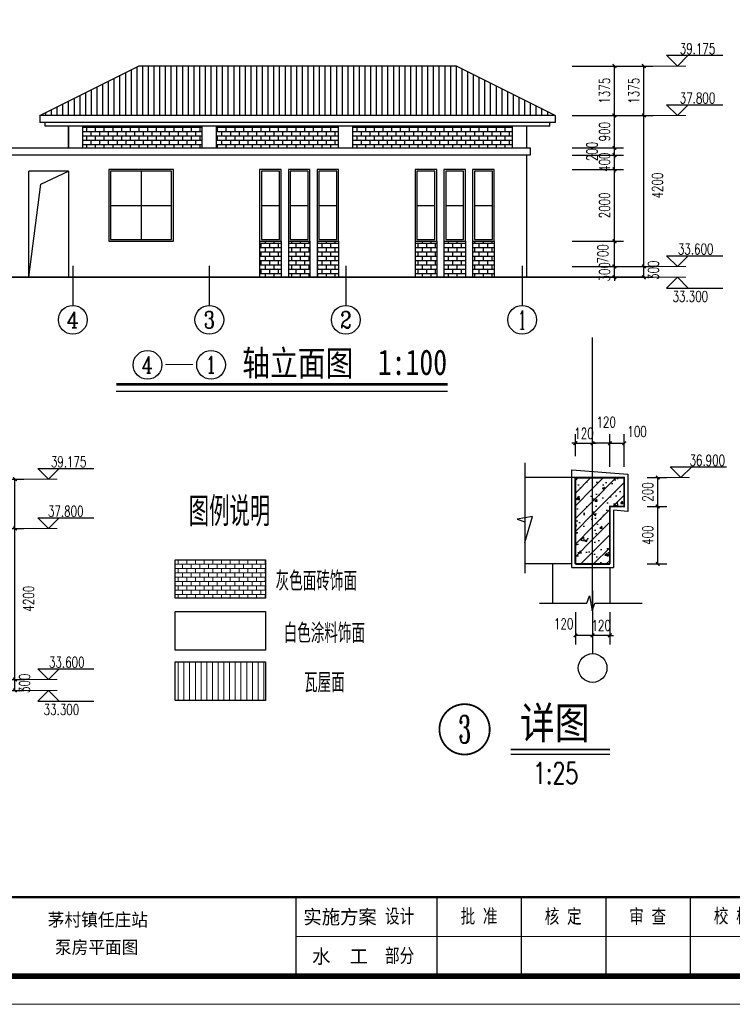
# Model space of a CAD drawing. Extents: x -520262 to -388550, y -168471 to -121901.
# Tile 11 of 14: x -425249 to -405411, y -168471 to -141084. Entities that reach past the tile are written whole.
import ezdxf
from ezdxf.enums import TextEntityAlignment as Align

# ---------------------------------------------------------------- set-up
doc = ezdxf.new("R2010")
doc.units = 0
doc.header["$LTSCALE"] = 2000
doc.header["$MEASUREMENT"] = 0
for name, color, linetype in [('AXIS', 3, 'Continuous'), ('AXIS_TEXT', 7, 'Continuous'), ('DIM_ELEV', 3, 'Continuous'), ('DIM_IDEN', 3, 'Continuous'), ('DIM_SYMB', 3, 'Continuous'), ('DOTE', 1, 'Continuous'), ('PUB_DIM', 3, 'Continuous'), ('PUB_HATCH', 255, 'Continuous'), ('PUB_TEXT', 7, 'Continuous'), ('PUB_TITLE', 4, 'Continuous'), ('TQTC', 3, 'Continuous')]:
    doc.layers.add(name, color=color, linetype=linetype)
doc.styles.add('_TCH_AXIS', font='COMPLEX', dxfattribs={"bigfont": 'GBCBIG'})
doc.styles.add('_TCH_DIM', font='SIMPLEX', dxfattribs={"bigfont": 'GBCBIG'})
doc.styles.add('_TCH_DIM_T3', font='SIMPLEX', dxfattribs={"width": 0.705882, "bigfont": 'GBCBIG'})
doc.styles.add('_TCH_LABEL', font='COMPLEX', dxfattribs={"bigfont": 'GBCBIG'})
doc.styles.add('SM', font='gbenor.shx', dxfattribs={"width": 0.7, "bigfont": 'hztxt.shx'})
doc.styles.add('ST', font='txt', dxfattribs={"height": 350})
doc.styles.add('图框', font='txt', dxfattribs={"width": 0.8, "height": 4})
doc.styles.add('宋体', font='txt', dxfattribs={"width": 0.8, "height": 3.5})
doc.dimstyles.new('_TCH_ARCH&&100', dxfattribs={"dimtxt": 297.5, "dimasz": 100, "dimexe": 250, "dimexo": 300, "dimgap": 126.25, "dimtad": 1, "dimdec": 0, "dimzin": 0, "dimdsep": 46, "dimtxsty": '_TCH_DIM_T3', "dimblk": 'ARCHTICK', "dimcen": 0.09, "dimclrt": 7, "dimazin": 2, "dimtfac": 1, "dimtdec": 0, "dimtix": 1, "dimtmove": 2, "dimatfit": 3, "dimfxl": 0, "dimtolj": 1, "dimtzin": 0, "dimarcsym": 0})
pattern_1 = [(0, (-975.82, -100523.17), (0, 121.3104), []), (90, (-975.82, -100523.17), (-121.3104, 121.3104), [121.3104, -121.3104])]
pattern_2 = [(0, (-975.82, -99623.17), (0, 121.3104), []), (90, (-975.82, -99623.17), (-121.3104, 121.3104), [121.3104, -121.3104])]
pattern_3 = [(45, (1959.82, -255.43), (-176.7767, 176.7767), []), (50, (1959.8, -255.43), (717.2602, -62.7521), [75, -825]), (355, (1959.8, -255.4), (-138.7513, 752.1921), [60, -660]), (100.4514, (2019.6, -260.66), (578.5094, 689.4395), [63.7402, -701.1421]), (46.1842, (1959.8, -55.4), (1067.241, -165.519), [112.5, -1237.5]), (96.6356, (2048.8, -69.2), (934.6627, 974.1179), [95.6103, -1051.713]), (351.1842, (1959.8, -55.4), (934.662, 974.1186), [90, -990]), (21, (2059.8, -105.43), (596.90705, -402.6189), [75, -825]), (326, (2059.8, -105.4), (243.3153, 725.15), [60, -660]), (71.4514, (2109.56, -139), (840.2226, 322.5305), [63.7402, -701.1421]), (37.5, (1959.82, -255.43), (12.15986, 332.89385), [0, -652, 0, -670, 0, -662.5]), (7.5, (1959.82, -255.43), (263.06954, 394.4117), [0, -382, 0, -637, 0, -252.5]), (327.5, (1736.82, -255.43), (533.82244, -22.55487), [0, -250, 0, -780, 0, -1035]), (317.5, (1636.8, -255.43), (583.18617, 100.105), [0, -325, 0, -518, 0, -735])]

# ---------------------------------------------------------------- blocks, each defined once
blk = doc.blocks.new('_ArchTick')
at = {"color": 0, "linetype": 'ByBlock', "const_width": 0.4}
blk.add_lwpolyline([(-0.5, -0.5), (0.5, 0.5)], dxfattribs=at)
blk = doc.blocks.new('*D37')
at = {"layer": 'AXIS', "color": 0, "lineweight": -2}
for p, q in [((-409300, -157615), (-409300, -158459)), ((-408820, -157565), (-408820, -158459)), ((-409300, -158209), (-409400, -158209)), ((-408820, -158209), (-409300, -158209)), ((-408820, -158209), (-408720, -158209))]:
    blk.add_line(p, q, dxfattribs=at)
at = {"layer": 'Defpoints', "color": 0}
for p in [(-409300, -157315), (-408820, -157265), (-409300, -158209)]:
    blk.add_point(p, dxfattribs=at)
at = {"layer": 'AXIS', "color": 0, "lineweight": -2, "xscale": 100, "yscale": 100, "zscale": 100}
blk.add_blockref('_ArchTick', (-409300, -158209), dxfattribs=at)
at = {"layer": 'AXIS', "color": 0, "lineweight": -2, "xscale": 100, "yscale": 100, "zscale": 100, "rotation": 180}
blk.add_blockref('_ArchTick', (-408820, -158209), dxfattribs=at)
at = {"layer": 'AXIS', "color": 7, "insert": (-409060, -157934), "char_height": 297.5, "attachment_point": 5, "style": '_TCH_DIM_T3'}
blk.add_mtext('\\A1;120', dxfattribs=at)
blk = doc.blocks.new('*D38')
at = {"layer": 'AXIS', "color": 0, "lineweight": -2}
for p, q in [((-409780, -157565), (-409780, -158459)), ((-409300, -157565), (-409300, -158459)), ((-409300, -158209), (-409780, -158209))]:
    blk.add_line(p, q, dxfattribs=at)
at = {"layer": 'Defpoints', "color": 0}
for p in [(-409780, -157265), (-409300, -157265), (-409780, -158209)]:
    blk.add_point(p, dxfattribs=at)
at = {"layer": 'AXIS', "color": 0, "lineweight": -2, "xscale": 100, "yscale": 100, "zscale": 100, "rotation": 180}
blk.add_blockref('_ArchTick', (-409780, -158209), dxfattribs=at)
at = {"layer": 'AXIS', "color": 0, "lineweight": -2, "xscale": 100, "yscale": 100, "zscale": 100}
blk.add_blockref('_ArchTick', (-409300, -158209), dxfattribs=at)
at = {"layer": 'AXIS', "color": 7, "insert": (-410106, -157884), "char_height": 297.5, "attachment_point": 5, "style": '_TCH_DIM_T3'}
blk.add_mtext('\\A1;120', dxfattribs=at)
blk = doc.blocks.new('*D39')
at = {"layer": 'AXIS', "color": 0, "lineweight": -2}
for p, q in [((-407783, -153822), (-407238, -153822)), ((-407488, -154622), (-407488, -153822)), ((-407783, -154622), (-407238, -154622))]:
    blk.add_line(p, q, dxfattribs=at)
at = {"layer": 'Defpoints', "color": 0}
for p in [(-408083, -153822), (-407488, -153822), (-408083, -154622)]:
    blk.add_point(p, dxfattribs=at)
at = {"layer": 'AXIS', "color": 0, "lineweight": -2, "xscale": 100, "yscale": 100, "zscale": 100}
for p, rotation in [((-407488, -153822), 90), ((-407488, -154622), 270)]:
    blk.add_blockref('_ArchTick', p, dxfattribs=dict(at, rotation=rotation))
at = {"layer": 'AXIS', "color": 7, "insert": (-407763, -154222), "char_height": 297.5, "attachment_point": 5, "rotation": 90, "style": '_TCH_DIM_T3'}
blk.add_mtext('\\A1;200', dxfattribs=at)
blk = doc.blocks.new('*D40')
at = {"layer": 'AXIS', "color": 0, "lineweight": -2}
for p, q in [((-407783, -154622), (-407238, -154622)), ((-407488, -156222), (-407488, -154622)), ((-407783, -156222), (-407238, -156222))]:
    blk.add_line(p, q, dxfattribs=at)
at = {"layer": 'Defpoints', "color": 0}
for p in [(-408083, -154622), (-407488, -154622), (-408083, -156222)]:
    blk.add_point(p, dxfattribs=at)
at = {"layer": 'AXIS', "color": 0, "lineweight": -2, "xscale": 100, "yscale": 100, "zscale": 100}
for p, rotation in [((-407488, -154622), 90), ((-407488, -156222), 270)]:
    blk.add_blockref('_ArchTick', p, dxfattribs=dict(at, rotation=rotation))
at = {"layer": 'AXIS', "color": 7, "insert": (-407763, -155422), "char_height": 297.5, "attachment_point": 5, "rotation": 90, "style": '_TCH_DIM_T3'}
blk.add_mtext('\\A1;400', dxfattribs=at)
blk = doc.blocks.new('*D41')
at = {"layer": 'AXIS', "color": 0, "lineweight": -2}
for p, q in [((-408820, -153522), (-408820, -152614)), ((-408420, -153522), (-408420, -152614)), ((-408820, -152864), (-408420, -152864))]:
    blk.add_line(p, q, dxfattribs=at)
at = {"layer": 'Defpoints', "color": 0}
for p in [(-408420, -152864), (-408820, -153822), (-408420, -153822)]:
    blk.add_point(p, dxfattribs=at)
at = {"layer": 'AXIS', "color": 0, "lineweight": -2, "xscale": 100, "yscale": 100, "zscale": 100, "rotation": 180}
blk.add_blockref('_ArchTick', (-408820, -152864), dxfattribs=at)
at = {"layer": 'AXIS', "color": 0, "lineweight": -2, "xscale": 100, "yscale": 100, "zscale": 100}
blk.add_blockref('_ArchTick', (-408420, -152864), dxfattribs=at)
at = {"layer": 'AXIS', "color": 7, "insert": (-408062, -152539), "char_height": 297.5, "attachment_point": 5, "style": '_TCH_DIM_T3'}
blk.add_mtext('\\A1;100', dxfattribs=at)
blk = doc.blocks.new('*D42')
at = {"layer": 'AXIS', "color": 0, "lineweight": -2}
for p, q in [((-409300, -153150), (-409300, -152614)), ((-408820, -153222), (-408820, -152614)), ((-408820, -152864), (-409300, -152864))]:
    blk.add_line(p, q, dxfattribs=at)
at = {"layer": 'Defpoints', "color": 0}
for p in [(-409300, -152864), (-409300, -153450), (-408820, -153522)]:
    blk.add_point(p, dxfattribs=at)
at = {"layer": 'AXIS', "color": 0, "lineweight": -2, "xscale": 100, "yscale": 100, "zscale": 100, "rotation": 180}
blk.add_blockref('_ArchTick', (-409300, -152864), dxfattribs=at)
at = {"layer": 'AXIS', "color": 0, "lineweight": -2, "xscale": 100, "yscale": 100, "zscale": 100}
blk.add_blockref('_ArchTick', (-408820, -152864), dxfattribs=at)
at = {"layer": 'AXIS', "color": 7, "insert": (-408922, -152275), "char_height": 297.5, "attachment_point": 5, "style": '_TCH_DIM_T3'}
blk.add_mtext('\\A1;120', dxfattribs=at)
blk = doc.blocks.new('*D43')
at = {"layer": 'AXIS', "color": 0, "lineweight": -2}
for p, q in [((-409780, -153222), (-409780, -152614)), ((-409300, -153222), (-409300, -152614)), ((-409780, -152864), (-409880, -152864)), ((-409780, -152864), (-409300, -152864)), ((-409300, -152864), (-409200, -152864))]:
    blk.add_line(p, q, dxfattribs=at)
at = {"layer": 'Defpoints', "color": 0}
for p in [(-409300, -152864), (-409780, -153522), (-409300, -153522)]:
    blk.add_point(p, dxfattribs=at)
at = {"layer": 'AXIS', "color": 0, "lineweight": -2, "xscale": 100, "yscale": 100, "zscale": 100}
blk.add_blockref('_ArchTick', (-409780, -152864), dxfattribs=at)
at = {"layer": 'AXIS', "color": 0, "lineweight": -2, "xscale": 100, "yscale": 100, "zscale": 100, "rotation": 180}
blk.add_blockref('_ArchTick', (-409300, -152864), dxfattribs=at)
at = {"layer": 'AXIS', "color": 7, "insert": (-409540, -152589), "char_height": 297.5, "attachment_point": 5, "style": '_TCH_DIM_T3'}
blk.add_mtext('\\A1;120', dxfattribs=at)
blk = doc.blocks.new('*D54')
at = {"layer": 'Defpoints', "color": 0}
for p in [(-409438, -142373), (-407873, -142373), (-409438, -143748)]:
    blk.add_point(p, dxfattribs=at)
at = {"layer": 'PUB_DIM', "color": 0, "lineweight": -2}
for p, q in [((-409138, -142373), (-407623, -142373)), ((-407873, -143748), (-407873, -142373)), ((-409138, -143748), (-407623, -143748))]:
    blk.add_line(p, q, dxfattribs=at)
at = {"layer": 'PUB_DIM', "color": 0, "lineweight": -2, "xscale": 100, "yscale": 100, "zscale": 100}
for p, rotation in [((-407873, -142373), 90), ((-407873, -143748), 270)]:
    blk.add_blockref('_ArchTick', p, dxfattribs=dict(at, rotation=rotation))
at = {"layer": 'PUB_DIM', "color": 7, "insert": (-408148, -143060), "char_height": 297.5, "attachment_point": 5, "rotation": 90, "style": '_TCH_DIM_T3'}
blk.add_mtext('\\A1;1375', dxfattribs=at)
blk = doc.blocks.new('*D55')
at = {"layer": 'Defpoints', "color": 0}
for p in [(-409438, -143748), (-407873, -143748), (-409438, -147948)]:
    blk.add_point(p, dxfattribs=at)
at = {"layer": 'PUB_DIM', "color": 0, "lineweight": -2}
for p, q in [((-409138, -143748), (-407623, -143748)), ((-407873, -147948), (-407873, -143748)), ((-409138, -147948), (-407623, -147948))]:
    blk.add_line(p, q, dxfattribs=at)
at = {"layer": 'PUB_DIM', "color": 0, "lineweight": -2, "xscale": 100, "yscale": 100, "zscale": 100}
for p, rotation in [((-407873, -143748), 90), ((-407873, -147948), 270)]:
    blk.add_blockref('_ArchTick', p, dxfattribs=dict(at, rotation=rotation))
at = {"layer": 'PUB_DIM', "color": 7, "insert": (-407496, -145698), "char_height": 297.5, "attachment_point": 5, "rotation": 90, "style": '_TCH_DIM_T3'}
blk.add_mtext('\\A1;4200', dxfattribs=at)
blk = doc.blocks.new('*D56')
at = {"layer": 'Defpoints', "color": 0}
for p in [(-409438, -147948), (-407873, -147948), (-409438, -148248)]:
    blk.add_point(p, dxfattribs=at)
at = {"layer": 'PUB_DIM', "color": 0, "lineweight": -2}
for p, q in [((-409138, -147948), (-407623, -147948)), ((-407873, -148248), (-407873, -147948)), ((-409138, -148248), (-407623, -148248))]:
    blk.add_line(p, q, dxfattribs=at)
at = {"layer": 'PUB_DIM', "color": 0, "lineweight": -2, "xscale": 100, "yscale": 100, "zscale": 100}
for p, rotation in [((-407873, -147948), 90), ((-407873, -148248), 270)]:
    blk.add_blockref('_ArchTick', p, dxfattribs=dict(at, rotation=rotation))
at = {"layer": 'PUB_DIM', "color": 7, "insert": (-407607, -148053), "char_height": 297.5, "attachment_point": 5, "rotation": 90, "style": '_TCH_DIM_T3'}
blk.add_mtext('\\A1;300', dxfattribs=at)
blk = doc.blocks.new('*D57')
at = {"layer": 'Defpoints', "color": 0}
for p in [(-410167, -142373), (-408692, -142373), (-410167, -143748)]:
    blk.add_point(p, dxfattribs=at)
at = {"layer": 'PUB_DIM', "color": 0, "lineweight": -2}
for p, q in [((-409867, -142373), (-408442, -142373)), ((-408692, -143748), (-408692, -142373)), ((-409867, -143748), (-408442, -143748))]:
    blk.add_line(p, q, dxfattribs=at)
at = {"layer": 'PUB_DIM', "color": 0, "lineweight": -2, "xscale": 100, "yscale": 100, "zscale": 100}
for p, rotation in [((-408692, -142373), 90), ((-408692, -143748), 270)]:
    blk.add_blockref('_ArchTick', p, dxfattribs=dict(at, rotation=rotation))
at = {"layer": 'PUB_DIM', "color": 7, "insert": (-408967, -143060), "char_height": 297.5, "attachment_point": 5, "rotation": 90, "style": '_TCH_DIM_T3'}
blk.add_mtext('\\A1;1375', dxfattribs=at)
blk = doc.blocks.new('*D58')
at = {"layer": 'Defpoints', "color": 0}
for p in [(-410167, -143748), (-408692, -143748), (-410167, -144648)]:
    blk.add_point(p, dxfattribs=at)
at = {"layer": 'PUB_DIM', "color": 0, "lineweight": -2}
for p, q in [((-409867, -143748), (-408442, -143748)), ((-408692, -144648), (-408692, -143748)), ((-409867, -144648), (-408442, -144648))]:
    blk.add_line(p, q, dxfattribs=at)
at = {"layer": 'PUB_DIM', "color": 0, "lineweight": -2, "xscale": 100, "yscale": 100, "zscale": 100}
for p, rotation in [((-408692, -143748), 90), ((-408692, -144648), 270)]:
    blk.add_blockref('_ArchTick', p, dxfattribs=dict(at, rotation=rotation))
at = {"layer": 'PUB_DIM', "color": 7, "insert": (-408967, -144198), "char_height": 297.5, "attachment_point": 5, "rotation": 90, "style": '_TCH_DIM_T3'}
blk.add_mtext('\\A1;900', dxfattribs=at)
blk = doc.blocks.new('*D59')
at = {"layer": 'Defpoints', "color": 0}
for p in [(-410167, -144648), (-410167, -144848), (-408692, -144648)]:
    blk.add_point(p, dxfattribs=at)
at = {"layer": 'PUB_DIM', "color": 0, "lineweight": -2}
for p, q in [((-408692, -144648), (-408692, -144548)), ((-409867, -144648), (-408442, -144648)), ((-409867, -144848), (-408442, -144848)), ((-408692, -144848), (-408692, -144648)), ((-408692, -144848), (-408692, -144948))]:
    blk.add_line(p, q, dxfattribs=at)
at = {"layer": 'PUB_DIM', "color": 0, "lineweight": -2, "xscale": 100, "yscale": 100, "zscale": 100}
for p, rotation in [((-408692, -144648), 270), ((-408692, -144848), 90)]:
    blk.add_blockref('_ArchTick', p, dxfattribs=dict(at, rotation=rotation))
at = {"layer": 'PUB_DIM', "color": 7, "insert": (-409317, -144748), "char_height": 297.5, "attachment_point": 5, "rotation": 90, "style": '_TCH_DIM_T3'}
blk.add_mtext('\\A1;200', dxfattribs=at)
blk = doc.blocks.new('*D60')
at = {"layer": 'Defpoints', "color": 0}
for p in [(-410167, -144848), (-408692, -144848), (-410167, -145248)]:
    blk.add_point(p, dxfattribs=at)
at = {"layer": 'PUB_DIM', "color": 0, "lineweight": -2}
for p, q in [((-409867, -144848), (-408442, -144848)), ((-408692, -144848), (-408692, -144748)), ((-408692, -145248), (-408692, -144848)), ((-409867, -145248), (-408442, -145248)), ((-408692, -145248), (-408692, -145348))]:
    blk.add_line(p, q, dxfattribs=at)
at = {"layer": 'PUB_DIM', "color": 0, "lineweight": -2, "xscale": 100, "yscale": 100, "zscale": 100}
for p, rotation in [((-408692, -144848), 270), ((-408692, -145248), 90)]:
    blk.add_blockref('_ArchTick', p, dxfattribs=dict(at, rotation=rotation))
at = {"layer": 'PUB_DIM', "color": 7, "insert": (-408967, -145048), "char_height": 297.5, "attachment_point": 5, "rotation": 90, "style": '_TCH_DIM_T3'}
blk.add_mtext('\\A1;400', dxfattribs=at)
blk = doc.blocks.new('*D61')
at = {"layer": 'Defpoints', "color": 0}
for p in [(-410167, -145248), (-408692, -145248), (-410167, -147248)]:
    blk.add_point(p, dxfattribs=at)
at = {"layer": 'PUB_DIM', "color": 0, "lineweight": -2}
for p, q in [((-409867, -145248), (-408442, -145248)), ((-408692, -147248), (-408692, -145248)), ((-409867, -147248), (-408442, -147248))]:
    blk.add_line(p, q, dxfattribs=at)
at = {"layer": 'PUB_DIM', "color": 0, "lineweight": -2, "xscale": 100, "yscale": 100, "zscale": 100}
for p, rotation in [((-408692, -145248), 90), ((-408692, -147248), 270)]:
    blk.add_blockref('_ArchTick', p, dxfattribs=dict(at, rotation=rotation))
at = {"layer": 'PUB_DIM', "color": 7, "insert": (-408967, -146248), "char_height": 297.5, "attachment_point": 5, "rotation": 90, "style": '_TCH_DIM_T3'}
blk.add_mtext('\\A1;2000', dxfattribs=at)
blk = doc.blocks.new('*D62')
at = {"layer": 'Defpoints', "color": 0}
for p in [(-410167, -147248), (-408692, -147248), (-410167, -147948)]:
    blk.add_point(p, dxfattribs=at)
at = {"layer": 'PUB_DIM', "color": 0, "lineweight": -2}
for p, q in [((-409867, -147248), (-408442, -147248)), ((-408692, -147948), (-408692, -147248)), ((-409867, -147948), (-408442, -147948))]:
    blk.add_line(p, q, dxfattribs=at)
at = {"layer": 'PUB_DIM', "color": 0, "lineweight": -2, "xscale": 100, "yscale": 100, "zscale": 100}
for p, rotation in [((-408692, -147248), 90), ((-408692, -147948), 270)]:
    blk.add_blockref('_ArchTick', p, dxfattribs=dict(at, rotation=rotation))
at = {"layer": 'PUB_DIM', "color": 7, "insert": (-409014, -147598), "char_height": 297.5, "attachment_point": 5, "rotation": 90, "style": '_TCH_DIM_T3'}
blk.add_mtext('\\A1;700', dxfattribs=at)
blk = doc.blocks.new('*D63')
at = {"layer": 'Defpoints', "color": 0}
for p in [(-410167, -147948), (-408692, -147948), (-410167, -148248)]:
    blk.add_point(p, dxfattribs=at)
at = {"layer": 'PUB_DIM', "color": 0, "lineweight": -2}
for p, q in [((-408692, -147948), (-408692, -147848)), ((-409867, -147948), (-408442, -147948)), ((-408692, -148248), (-408692, -147948)), ((-409867, -148248), (-408442, -148248)), ((-408692, -148248), (-408692, -148348))]:
    blk.add_line(p, q, dxfattribs=at)
at = {"layer": 'PUB_DIM', "color": 0, "lineweight": -2, "xscale": 100, "yscale": 100, "zscale": 100}
for p, rotation in [((-408692, -147948), 270), ((-408692, -148248), 90)]:
    blk.add_blockref('_ArchTick', p, dxfattribs=dict(at, rotation=rotation))
at = {"layer": 'PUB_DIM', "color": 7, "insert": (-408967, -148098), "char_height": 297.5, "attachment_point": 5, "rotation": 90, "style": '_TCH_DIM_T3'}
blk.add_mtext('\\A1;300', dxfattribs=at)
blk = doc.blocks.new('*D87')
at = {"layer": 'Defpoints', "color": 0}
for p in [(-426944, -153864), (-425380, -153864), (-426944, -155239)]:
    blk.add_point(p, dxfattribs=at)
at = {"layer": 'PUB_DIM', "color": 0, "lineweight": -2}
for p, q in [((-426644, -153864), (-425130, -153864)), ((-425380, -155239), (-425380, -153864)), ((-426644, -155239), (-425130, -155239))]:
    blk.add_line(p, q, dxfattribs=at)
at = {"layer": 'PUB_DIM', "color": 0, "lineweight": -2, "xscale": 100, "yscale": 100, "zscale": 100}
for p, rotation in [((-425380, -153864), 90), ((-425380, -155239), 270)]:
    blk.add_blockref('_ArchTick', p, dxfattribs=dict(at, rotation=rotation))
at = {"layer": 'PUB_DIM', "color": 7, "insert": (-425655, -154551), "char_height": 297.5, "attachment_point": 5, "rotation": 90, "style": '_TCH_DIM_T3'}
blk.add_mtext('\\A1;1375', dxfattribs=at)
blk = doc.blocks.new('*D88')
at = {"layer": 'Defpoints', "color": 0}
for p in [(-426944, -155239), (-425380, -155239), (-426944, -159439)]:
    blk.add_point(p, dxfattribs=at)
at = {"layer": 'PUB_DIM', "color": 0, "lineweight": -2}
for p, q in [((-426644, -155239), (-425130, -155239)), ((-425380, -159439), (-425380, -155239)), ((-426644, -159439), (-425130, -159439))]:
    blk.add_line(p, q, dxfattribs=at)
at = {"layer": 'PUB_DIM', "color": 0, "lineweight": -2, "xscale": 100, "yscale": 100, "zscale": 100}
for p, rotation in [((-425380, -155239), 90), ((-425380, -159439), 270)]:
    blk.add_blockref('_ArchTick', p, dxfattribs=dict(at, rotation=rotation))
at = {"layer": 'PUB_DIM', "color": 7, "insert": (-425003, -157189), "char_height": 297.5, "attachment_point": 5, "rotation": 90, "style": '_TCH_DIM_T3'}
blk.add_mtext('\\A1;4200', dxfattribs=at)
blk = doc.blocks.new('*D89')
at = {"layer": 'Defpoints', "color": 0}
for p in [(-426944, -159439), (-425380, -159439), (-426944, -159739)]:
    blk.add_point(p, dxfattribs=at)
at = {"layer": 'PUB_DIM', "color": 0, "lineweight": -2}
for p, q in [((-426644, -159439), (-425130, -159439)), ((-425380, -159739), (-425380, -159439)), ((-426644, -159739), (-425130, -159739))]:
    blk.add_line(p, q, dxfattribs=at)
at = {"layer": 'PUB_DIM', "color": 0, "lineweight": -2, "xscale": 100, "yscale": 100, "zscale": 100}
for p, rotation in [((-425380, -159439), 90), ((-425380, -159739), 270)]:
    blk.add_blockref('_ArchTick', p, dxfattribs=dict(at, rotation=rotation))
at = {"layer": 'PUB_DIM', "color": 7, "insert": (-425113, -159544), "char_height": 297.5, "attachment_point": 5, "rotation": 90, "style": '_TCH_DIM_T3'}
blk.add_mtext('\\A1;300', dxfattribs=at)
blk = doc.blocks.new('tk')
for p, q in [((235, 19), (235, 5)), ((260, 19), (260, 5)), ((275, 19), (275, 5)), ((290, 19), (290, 5)), ((305, 19), (305, 5))]:
    blk.add_line(p, q)
at = {"lineweight": 0}
for p, q in [((415, 12), (235, 12)), ((420, 0), (0, 0))]:
    blk.add_line(p, q, dxfattribs=at)
at = {"lineweight": 0, "const_width": 1}
blk.add_lwpolyline([(25, 292), (415, 292), (415, 5), (25, 5)], close=True, dxfattribs=at)
at = {"lineweight": 0, "const_width": 0.4}
blk.add_lwpolyline([(415, 19), (25, 19)], dxfattribs=at)
at = {"style": '图框'}
for s, p in [('实施方案', (242.83, 15.5)), ('水  工', (242.83, 8.5))]:
    blk.add_text(s, height=2.5, dxfattribs=at).set_placement(p, align=Align.MIDDLE_CENTER)
at = {"char_height": 2.5, "attachment_point": 5, "style": '图框'}
for s, insert in [('校 核', (312.47, 15.54)), ('设计', (253.4, 15.5)), ('批 准', (267.5, 15.5)), ('核 定', (282.44, 15.47)), ('审 查', (297.43, 15.47)), ('部分', (253.4, 8.5))]:
    blk.add_mtext(s, dxfattribs=dict(at, insert=insert))

msp = doc.modelspace()

# ---------------------------------------------------------------- hatches: boundary and pattern name
h = msp.add_hatch()
h.set_pattern_fill('ANSI31', color=251, scale=100, angle=45)
h.set_pattern_definition([(90, (-975.82, -100523.17), (-158.75, 1e-14), [])])
h.paths.add_polyline_path([(-421939.9, -142372.7), (-424689.9, -143747.7), (-410339.9, -143747.7), (-413089.9, -142372.7)])
h = msp.add_hatch()
h.set_pattern_fill('AR-B816', color=251, scale=100)
h.set_pattern_definition(pattern_1)
h.paths.add_polyline_path([(-420169.9, -144647.7), (-420169.9, -144047.7), (-423489.9, -144047.7), (-423489.9, -144647.7)])
h = msp.add_hatch()
h.set_pattern_fill('AR-B816', color=251, scale=100)
h.set_pattern_definition(pattern_1)
h.paths.add_polyline_path([(-416369.9, -144647.7), (-416369.9, -144047.7), (-419769.9, -144047.7), (-419769.9, -144647.7)])
h = msp.add_hatch()
h.set_pattern_fill('AR-B816', color=251, scale=100)
h.set_pattern_definition(pattern_1)
h.paths.add_polyline_path([(-411539.9, -144647.7), (-411539.9, -144047.7), (-415969.9, -144047.7), (-415969.9, -144647.7)])
h = msp.add_hatch()
h.set_pattern_fill('AR-B816', color=251, scale=100)
h.set_pattern_definition(pattern_2)
h.paths.add_polyline_path([(-418569.9, -147247.7), (-418569.9, -148247.7), (-417969.9, -148247.7), (-417969.9, -147247.7)])
h = msp.add_hatch()
h.set_pattern_fill('AR-B816', color=251, scale=100)
h.set_pattern_definition(pattern_2)
h.paths.add_polyline_path([(-417769.9, -147247.7), (-417769.9, -148247.7), (-417169.9, -148247.7), (-417169.9, -147247.7)])
h = msp.add_hatch()
h.set_pattern_fill('AR-B816', color=251, scale=100)
h.set_pattern_definition(pattern_2)
h.paths.add_polyline_path([(-416969.9, -148247.7), (-416369.9, -148247.7), (-416369.9, -147247.7), (-416969.9, -147247.7)])
h = msp.add_hatch()
h.set_pattern_fill('AR-B816', color=251, scale=100)
h.set_pattern_definition(pattern_2)
h.paths.add_polyline_path([(-413639.9, -147247.7), (-414239.9, -147247.7), (-414239.9, -148247.7), (-413639.9, -148247.7)])
h = msp.add_hatch()
h.set_pattern_fill('AR-B816', color=251, scale=100)
h.set_pattern_definition(pattern_2)
h.paths.add_polyline_path([(-413439.9, -148247.7), (-412839.9, -148247.7), (-412839.9, -147247.7), (-413439.9, -147247.7)])
h = msp.add_hatch()
h.set_pattern_fill('AR-B816', color=251, scale=100)
h.set_pattern_definition(pattern_2)
h.paths.add_polyline_path([(-412639.9, -147247.7), (-412639.9, -148247.7), (-412039.9, -148247.7), (-412039.9, -147247.7)])
at = {"lineweight": 9}
h = msp.add_hatch(dxfattribs=at)
h.set_pattern_fill('AR-B816,_O', color=251, scale=100)
h.set_pattern_definition([(0, (-638956.96, -319750.39), (0, 121.3104), []), (90, (-638956.96, -319750.39), (-121.3104, 121.3104), [121.3104, -121.3104])])
h.paths.add_polyline_path([(-418402, -156103.5), (-420920.7, -156103.5), (-420920.7, -157176.9), (-418402, -157176.9)])
h = msp.add_hatch(dxfattribs=at)
h.set_pattern_fill('ANSI31', color=251, scale=100, angle=45, style=0)
h.set_pattern_definition([(90, (-638956.96, -318714.75), (-158.75, 1e-14), [])])
h.paths.add_polyline_path([(-418402, -158943.7), (-420920.7, -158943.7), (-420920.7, -160017.1), (-418402, -160017.1)])
at = {"layer": 'PUB_HATCH', "ltscale": 10}
h = msp.add_hatch(dxfattribs=at)
h.set_pattern_fill('钢筋混凝土', color=256, scale=100)
h.set_pattern_definition(pattern_3)
h.paths.add_polyline_path([(-409299.8, -153822.2), (-409779.8, -153822.2), (-409779.8, -156222.2), (-409299.8, -156222.2)])
h = msp.add_hatch(dxfattribs=at)
h.set_pattern_fill('钢筋混凝土', color=256, scale=100)
h.set_pattern_definition(pattern_3)
h.paths.add_polyline_path([(-409299.8, -156222.2), (-408819.8, -156222.2), (-408819.8, -154622.2), (-408419.8, -154622.2), (-408419.8, -153822.2), (-408819.8, -153822.2), (-409299.8, -153822.2)])

# ---------------------------------------------------------------- linework, layer by layer
for p, q in [((-424689.9, -143747.7), (-421939.9, -142372.7)), ((-413089.9, -142372.7), (-421939.9, -142372.7)), ((-410339.9, -143747.7), (-413089.9, -142372.7)), ((-410339.9, -143747.7), (-424689.9, -143747.7)), ((-424689.9, -143747.7), (-424689.9, -143947.7)), ((-411139.9, -143747.7), (-419789.9, -143747.7)), ((-410339.9, -143747.7), (-410339.9, -143947.7)), ((-410339.9, -143947.7), (-424689.9, -143947.7)), ((-424539.9, -144047.7), (-424539.9, -143947.7)), ((-410489.9, -144047.7), (-424539.9, -144047.7)), ((-423889.9, -144047.7), (-423889.9, -144647.7)), ((-423889.9, -144647.7), (-423889.9, -144047.7)), ((-423489.9, -144647.7), (-423489.9, -144047.7)), ((-423489.9, -144647.7), (-423489.9, -144047.7)), ((-420169.9, -144647.7), (-420169.9, -144047.7)), ((-419769.9, -144647.7), (-419769.9, -144047.7)), ((-416369.9, -144647.7), (-416369.9, -144047.7)), ((-415969.9, -144647.7), (-415969.9, -144047.7)), ((-411539.9, -144047.7), (-411539.9, -144647.7)), ((-411139.9, -144047.7), (-411139.9, -144647.7)), ((-410489.9, -144047.7), (-410489.9, -143947.7)), ((-425489.9, -144647.7), (-411039.9, -144647.7)), ((-411039.9, -144847.7), (-425489.9, -144847.7)), ((-411139.9, -144847.7), (-411139.9, -148247.7)), ((-411039.9, -144647.7), (-411039.9, -144847.7)), ((-424989.9, -148247.7), (-424989.9, -145297.7)), ((-423889.9, -145297.7), (-424989.9, -145297.7)), ((-424655.3, -145654.8), (-423889.9, -145297.7)), ((-423889.9, -145297.7), (-423889.9, -148247.7)), ((-424989.9, -148247.7), (-424655.3, -145654.8)), ((-422719.9, -146247.7), (-421019.9, -146247.7)), ((-418519.9, -146247.7), (-418019.9, -146247.7)), ((-417719.9, -146247.7), (-417219.9, -146247.7)), ((-416919.9, -146247.7), (-416419.9, -146247.7)), ((-414189.9, -146247.7), (-413689.9, -146247.7)), ((-413389.9, -146247.7), (-412889.9, -146247.7)), ((-412589.9, -146247.7), (-412089.9, -146247.7)), ((-418569.9, -147247.7), (-418569.9, -148247.7)), ((-417969.9, -147247.7), (-417969.9, -148247.7)), ((-417769.9, -147247.7), (-417769.9, -148247.7)), ((-417169.9, -147247.7), (-417169.9, -148247.7)), ((-416969.9, -147247.7), (-416969.9, -148247.7)), ((-416369.9, -147247.7), (-416369.9, -148247.7)), ((-414239.9, -147247.7), (-414239.9, -148247.7)), ((-413639.9, -147247.7), (-413639.9, -148247.7)), ((-413439.9, -147247.7), (-413439.9, -148247.7)), ((-412839.9, -147247.7), (-412839.9, -148247.7)), ((-412639.9, -147247.7), (-412639.9, -148247.7)), ((-412039.9, -147247.7), (-412039.9, -148247.7)), ((-409879.8, -153606.6), (-408319.8, -153722.2)), ((-409879.8, -156322.2), (-409879.8, -153606.6)), ((-409779.8, -153822.2), (-411186, -153822.2)), ((-408319.8, -153722.2), (-408319.8, -154762.7)), ((-408319.8, -154762.7), (-408719.8, -154722.2)), ((-408719.8, -154722.2), (-408719.8, -156322.2)), ((-409879.8, -156222.2), (-411186, -156222.2)), ((-410419.8, -156222.2), (-410419.8, -157315.4)), ((-409879.8, -156322.2), (-408719.8, -156322.2)), ((-408819.8, -156322.2), (-408819.8, -157315.4)), ((-411579, -161516.8), (-408818.6, -161516.8))]:
    msp.add_line(p, q)
at = {"ltscale": 10}
msp.add_line((-421869.9, -145297.7), (-421869.9, -147197.7), dxfattribs=at)
at = {"lineweight": 9}
msp.add_line((-420424.4, -150675), (-421186.6, -150675), dxfattribs=at)
for points in [[(-420969.9, -145247.7), (-422769.9, -145247.7), (-422769.9, -147247.7), (-420969.9, -147247.7)], [(-421019.9, -145297.7), (-422719.9, -145297.7), (-422719.9, -147197.7), (-421019.9, -147197.7)], [(-417969.9, -145247.7), (-418569.9, -145247.7), (-418569.9, -147247.7), (-417969.9, -147247.7)], [(-418019.9, -145297.7), (-418519.9, -145297.7), (-418519.9, -147197.7), (-418019.9, -147197.7)], [(-417169.9, -145247.7), (-417769.9, -145247.7), (-417769.9, -147247.7), (-417169.9, -147247.7)], [(-417219.9, -145297.7), (-417719.9, -145297.7), (-417719.9, -147197.7), (-417219.9, -147197.7)], [(-416369.9, -145247.7), (-416969.9, -145247.7), (-416969.9, -147247.7), (-416369.9, -147247.7)], [(-416419.9, -145297.7), (-416919.9, -145297.7), (-416919.9, -147197.7), (-416419.9, -147197.7)], [(-413639.9, -145247.7), (-414239.9, -145247.7), (-414239.9, -147247.7), (-413639.9, -147247.7)], [(-413689.9, -145297.7), (-414189.9, -145297.7), (-414189.9, -147197.7), (-413689.9, -147197.7)], [(-412839.9, -145247.7), (-413439.9, -145247.7), (-413439.9, -147247.7), (-412839.9, -147247.7)], [(-412889.9, -145297.7), (-413389.9, -145297.7), (-413389.9, -147197.7), (-412889.9, -147197.7)], [(-412039.9, -145247.7), (-412639.9, -145247.7), (-412639.9, -147247.7), (-412039.9, -147247.7)], [(-412089.9, -145297.7), (-412589.9, -145297.7), (-412589.9, -147197.7), (-412089.9, -147197.7)], [(-420920.7, -156103.5), (-418402, -156103.5), (-418402, -157176.9), (-420920.7, -157176.9)], [(-420920.7, -157549.5), (-418402, -157549.5), (-418402, -158622.9), (-420920.7, -158622.9)], [(-420920.7, -158943.7), (-418402, -158943.7), (-418402, -160017.1), (-420920.7, -160017.1)]]:
    msp.add_lwpolyline(points, close=True)
at = {"const_width": 50}
for points in [[(-426739.2, -148247.7), (-407839.4, -148247.7)], [(-409779.8, -156222.2), (-409779.8, -153822.2), (-408819.8, -153822.2)], [(-408819.8, -153822.2), (-409779.8, -153822.2)], [(-408819.8, -153822.2), (-408819.8, -153822.2), (-408419.8, -153822.2), (-408419.8, -154622.2), (-408819.8, -154622.2), (-408819.8, -156222.2)], [(-409779.8, -156222.2), (-408819.8, -156222.2)], [(-411579, -161381.1), (-408818.6, -161381.1)]]:
    msp.add_lwpolyline(points, dxfattribs=at)
at = {"layer": 'AXIS'}
for p, q in [((-423769.9, -147926.8), (-423769.9, -149031.4)), ((-419969.9, -147926.8), (-419969.9, -149031.4)), ((-416169.9, -147926.8), (-416169.9, -149031.4)), ((-411259.9, -147926.8), (-411259.9, -149031.4)), ((-409299.8, -156965.1), (-409299.8, -158715.6))]:
    msp.add_line(p, q, dxfattribs=at)
for centre in [(-423769.9, -149431.4), (-419969.9, -149431.4), (-416169.9, -149431.4), (-411259.9, -149431.4), (-421690.3, -150684.6), (-419920.8, -150684.6), (-409299.8, -159115.6)]:
    msp.add_circle(centre, 400, dxfattribs=at)
at = {"layer": 'DIM_ELEV'}
for p, q in [((-406941.1, -142372.7), (-407241.1, -142072.7)), ((-407241.1, -142072.7), (-405676.1, -142072.7)), ((-406941.1, -142372.7), (-406641.1, -142072.7)), ((-406941.1, -143747.7), (-407241.1, -143447.7)), ((-407241.1, -143447.7), (-405676.1, -143447.7)), ((-406941.1, -143747.7), (-406641.1, -143447.7)), ((-406941.1, -147947.7), (-407241.1, -147647.7)), ((-407241.1, -147647.7), (-405676.1, -147647.7)), ((-406941.1, -147947.7), (-406641.1, -147647.7)), ((-406941.1, -148247.7), (-407241.1, -148547.7)), ((-406941.1, -148247.7), (-406641.1, -148547.7)), ((-407241.1, -148547.7), (-405676.1, -148547.7)), ((-424447.5, -153864), (-424747.5, -153564)), ((-424747.5, -153564), (-423182.5, -153564)), ((-424447.5, -153864), (-424147.5, -153564)), ((-406840.7, -153822.2), (-407140.7, -153522.2)), ((-407140.7, -153522.2), (-405575.7, -153522.2)), ((-406840.7, -153822.2), (-406540.7, -153522.2)), ((-424447.5, -155239), (-424747.5, -154939)), ((-424747.5, -154939), (-423182.5, -154939)), ((-424447.5, -155239), (-424147.5, -154939)), ((-424447.5, -159439), (-424747.5, -159139)), ((-424747.5, -159139), (-423182.5, -159139)), ((-424447.5, -159439), (-424147.5, -159139)), ((-424447.5, -159739), (-424747.5, -160039)), ((-424447.5, -159739), (-424147.5, -160039)), ((-424747.5, -160039), (-423182.5, -160039))]:
    msp.add_line(p, q, dxfattribs=at)
at = {"layer": 'DIM_ELEV', "lineweight": 20}
for p, q in [((-406702.5, -142372.7), (-407638.2, -142372.7)), ((-406702.5, -143747.7), (-407638.2, -143747.7)), ((-406702.5, -147947.7), (-407638.2, -147947.7)), ((-406702.5, -148247.7), (-407638.2, -148247.7)), ((-424208.9, -153864), (-425144.6, -153864)), ((-406602.1, -153822.2), (-407537.9, -153822.2)), ((-424208.9, -155239), (-425144.6, -155239)), ((-424208.9, -159439), (-425144.6, -159439)), ((-424208.9, -159739), (-425144.6, -159739))]:
    msp.add_line(p, q, dxfattribs=at)
at = {"layer": 'DIM_IDEN', "const_width": 50}
msp.add_lwpolyline([(-412164, -160822.8, 1), (-413564, -160822.8, 1)], format="xyb", close=True, dxfattribs=at)
at = {"layer": 'DIM_SYMB'}
for points in [[(-411186, -153408.7), (-411186, -155630), (-410976, -154906.5), (-411396, -154980.5), (-411186, -155055), (-411186, -156476.4)], [(-410779.9, -157315.4), (-409463.1, -157315.4), (-409386.7, -157105.4), (-409312.6, -157525.4), (-409238.1, -157315.4), (-407921.4, -157315.4)]]:
    msp.add_lwpolyline(points, dxfattribs=at)
at = {"layer": 'DOTE'}
msp.add_line((-409299.8, -157315.4), (-409299.8, -149920.1), dxfattribs=at)
at = {"layer": 'PUB_TEXT'}
msp.add_line((-422561.8, -151420.5), (-413338.4, -151420.5), dxfattribs=at)
at = {"layer": 'PUB_TEXT', "const_width": 78.8}
msp.add_lwpolyline([(-422561.8, -151225.6), (-413338.4, -151225.6)], dxfattribs=at)

# ---------------------------------------------------------------- block references
at = {"xscale": 156.8000000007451, "yscale": 156.7999999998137, "zscale": 156.8000000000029}
msp.add_blockref('tk', (-454405.8, -168470.8), dxfattribs=at)

# ---------------------------------------------------------------- texts
at = {"style": 'SM', "width": 0.7}
for s, height, p in [('图例说明', 810, (-419407.1, -154728.3)), ('灰色面砖饰面', 540, (-416990.9, -156671.5)), ('白色涂料饰面', 540, (-416767.5, -158117.5)), ('瓦屋面', 540, (-416767.5, -159511.7))]:
    msp.add_text(s, height=height, dxfattribs=at).set_placement(p, align=Align.MIDDLE)
at = {"layer": 'AXIS_TEXT', "style": '_TCH_AXIS'}
for s, height, p, p2 in [('4', 445.4, (-423939.6, -149654.1), (-423600.2, -149654.1)), ('3', 465.9, (-420125.2, -149664.3), (-419814.6, -149664.3)), ('2', 465.9, (-416325.2, -149664.3), (-416014.6, -149664.3)), ('1', 514.7, (-411370.2, -149688.7), (-411149.6, -149688.7))]:
    msp.add_text(s, height=height, dxfattribs=at).set_placement(p, p2, align=Align.FIT)
for s, width, p, p2 in [('4', 0.875, (-421853.1, -150917.6), (-421542.4, -150917.6)), ('1', 1.555556, (-420076.1, -150917.6), (-419765.5, -150917.6))]:
    msp.add_text(s, height=465.9, dxfattribs=dict(at, width=width)).set_placement(p, p2, align=Align.FIT)
at = {"layer": 'DIM_IDEN', "color": 7, "style": '_TCH_LABEL', "width": 0.642857}
msp.add_text('3', height=772.1, dxfattribs=at).set_placement((-413029.5, -161208.8), (-412698.6, -161208.8), align=Align.FIT)
at = {"layer": 'DIM_IDEN', "color": 7, "style": '_TCH_DIM', "width": 0.705882}
msp.add_text('1:25', height=595, dxfattribs=at).set_placement((-410957.7, -162337.1))
at = {"layer": 'PUB_TEXT', "style": '_TCH_DIM', "width": 0.705882}
for s, p in [('39.175', (-406874.6, -142039.4)), ('37.800', (-406874.6, -143414.4)), ('33.600', (-406926, -147614.4)), ('33.300', (-407074.6, -148931)), ('39.175', (-424381, -153530.7)), ('36.900', (-406602.4, -153488.9)), ('37.800', (-424461, -154905.7)), ('33.600', (-424432.4, -159105.7)), ('33.300', (-424581, -160422.3))]:
    msp.add_text(s, height=297.5, dxfattribs=at).set_placement(p)
at = {"layer": 'PUB_TITLE', "style": '宋体', "width": 0.8}
for s, height, p in [('轴立面图', 708.75, (-419052.3, -150990.2)), ('1:100', 708.75, (-415278.9, -150965.3)), ('详图', 885.94, (-411320.1, -161086.4))]:
    msp.add_text(s, height=height, dxfattribs=at).set_placement(p)
at = {"layer": 'TQTC', "style": 'ST'}
for s, p in [('茅村镇任庄站', (-423072.9, -166119.1)), ('泵房平面图', (-423104.5, -166884.1))]:
    msp.add_text(s, height=357.5, dxfattribs=at).set_placement(p, align=Align.MIDDLE_CENTER)

# ---------------------------------------------------------------- dimensions: what is measured, and where the dimension line sits
at = {"layer": 'AXIS'}
for base, p1, p2, text, picture, middle in [((-409299.8, -152864.1), (-408819.8, -153522.2), (-409299.8, -153450.4), '120', '*D42', (-408922.4, -152274.9)), ((-408419.8, -152864.1), (-408819.8, -153822.2), (-408419.8, -153822.2), '100', '*D41', (-408062.4, -152539.1)), ((-409779.8, -158209.1), (-409299.8, -157265.1), (-409779.8, -157265.1), '120', '*D38', (-410105.9, -157884.1))]:
    dim = msp.add_linear_dim(base=base, p1=p1, p2=p2, text=text, dimstyle='_TCH_ARCH&&100', dxfattribs=at)
    dim.commit()
    dim.dimension.update_dxf_attribs({"geometry": picture, "text_midpoint": middle, "dimtype": 160})
for base, p1, p2, angle, text, picture, middle in [((-409299.8, -152864.1), (-409779.8, -153522.2), (-409299.8, -153522.2), 180, '120', '*D43', (-409539.8, -152589.1)), ((-407487.9, -153822.2), (-408082.8, -154622.2), (-408082.8, -153822.2), 90, '200', '*D39', (-407762.9, -154222.2)), ((-407487.9, -154622.2), (-408082.8, -156222.2), (-408082.8, -154622.2), 90, '400', '*D40', (-407762.9, -155422.2))]:
    dim = msp.add_linear_dim(base=base, p1=p1, p2=p2, angle=angle, text=text, dimstyle='_TCH_ARCH&&100', dxfattribs=at)
    dim.commit()
    dim.dimension.update_dxf_attribs({"geometry": picture, "text_midpoint": middle})
dim = msp.add_linear_dim(base=(-409299.8, -158209.1), p1=(-408819.8, -157265.1), p2=(-409299.8, -157315.4), text='120', dimstyle='_TCH_ARCH&&100', dxfattribs=at)
dim.commit()
dim.dimension.update_dxf_attribs({"geometry": '*D37', "text_midpoint": (-409059.8, -157934.1)})
at = {"layer": 'PUB_DIM'}
for p1, p2, distance, picture, middle in [((-410167.3, -143747.7), (-410167.3, -142372.7), -1475.3, '*D57', (-408967, -143060.2)), ((-409437.7, -143747.7), (-409437.7, -142372.7), -1564.3, '*D54', (-408148.5, -143060.2)), ((-410167.3, -144647.7), (-410167.3, -143747.7), -1475.3, '*D58', (-408967, -144197.7)), ((-410167.3, -145247.7), (-410167.3, -144847.7), -1475.3, '*D60', (-408967, -145047.7)), ((-410167.3, -147247.7), (-410167.3, -145247.7), -1475.3, '*D61', (-408967, -146247.7)), ((-410167.3, -148247.7), (-410167.3, -147947.7), -1475.3, '*D63', (-408967, -148097.7)), ((-426944.1, -155239), (-426944.1, -153864), -1564.3, '*D87', (-425654.9, -154551.5))]:
    dim = msp.add_aligned_dim(p1=p1, p2=p2, distance=distance, dimstyle='_TCH_ARCH&&100', dxfattribs=at)
    dim.commit()
    dim.dimension.update_dxf_attribs({"geometry": picture, "text_midpoint": middle})
for base, p1, p2, picture, middle in [((-407873.5, -143747.7), (-409437.7, -147947.7), (-409437.7, -143747.7), '*D55', (-407496.3, -145697.7)), ((-408692, -144647.7), (-410167.3, -144847.7), (-410167.3, -144647.7), '*D59', (-409317, -144747.7)), ((-408692, -147247.7), (-410167.3, -147947.7), (-410167.3, -147247.7), '*D62', (-409013.6, -147597.7)), ((-407873.5, -147947.7), (-409437.7, -148247.7), (-409437.7, -147947.7), '*D56', (-407606.6, -148053)), ((-425379.9, -155239), (-426944.1, -159439), (-426944.1, -155239), '*D88', (-425002.7, -157189)), ((-425379.9, -159439), (-426944.1, -159739), (-426944.1, -159439), '*D89', (-425113.1, -159544.3))]:
    dim = msp.add_linear_dim(base=base, p1=p1, p2=p2, angle=90, dimstyle='_TCH_ARCH&&100', dxfattribs=at)
    dim.commit()
    dim.dimension.update_dxf_attribs({"geometry": picture, "text_midpoint": middle, "dimtype": 161})

doc.saveas('drawing.dxf')
